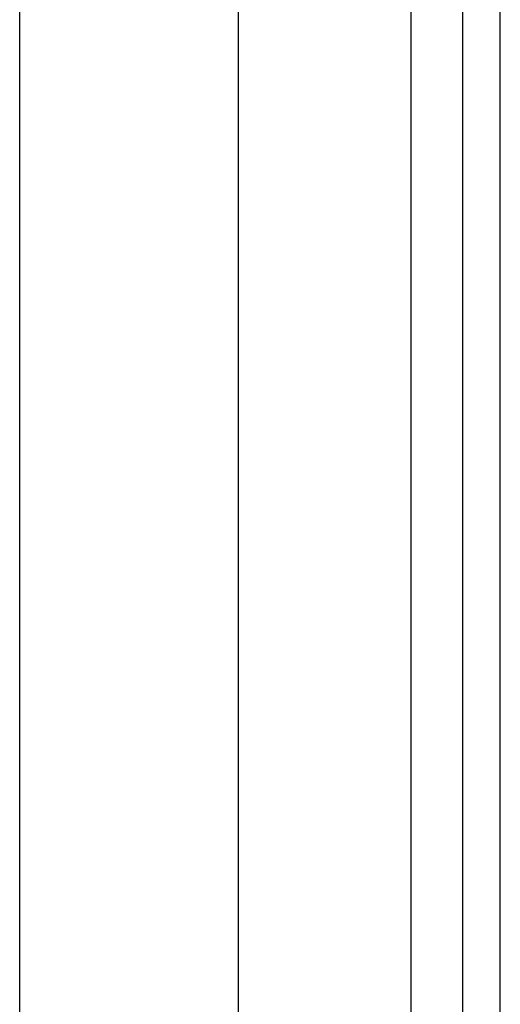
# Model space of a CAD drawing. Header units: inches. Extents: x 10 to 196, y 10 to 109.
# Tile 159 of 239: x 33.398 to 34.264, y 68.266 to 70.039. Entities that reach past the tile are written whole.
import ezdxf

# ---------------------------------------------------------------- set-up
doc = ezdxf.new("R2010")
doc.units = ezdxf.units.IN
doc.header["$MEASUREMENT"] = 0
doc.layers.add('Visible Edges(ANSI)', color=7, linetype='Continuous', lineweight=25)
doc.layers.add('Visible Tangent Edges(ANSI)', color=7, linetype='Continuous', lineweight=25)

msp = doc.modelspace()

# ---------------------------------------------------------------- linework, layer by layer
at = {"layer": 'Visible Edges(ANSI)'}
for p, q in [((33.3976, 56.331), (33.3976, 72.5601)), ((33.7913, 71.746), (33.7913, 57.145)), ((34.1957, 71.403), (34.1957, 57.488)), ((34.2637, 57.488), (34.2637, 71.403))]:
    msp.add_line(p, q, dxfattribs=at)
at = {"layer": 'Visible Tangent Edges(ANSI)'}
msp.add_line((34.1027, 71.4744), (34.1027, 57.4167), dxfattribs=at)

doc.saveas('drawing.dxf')
